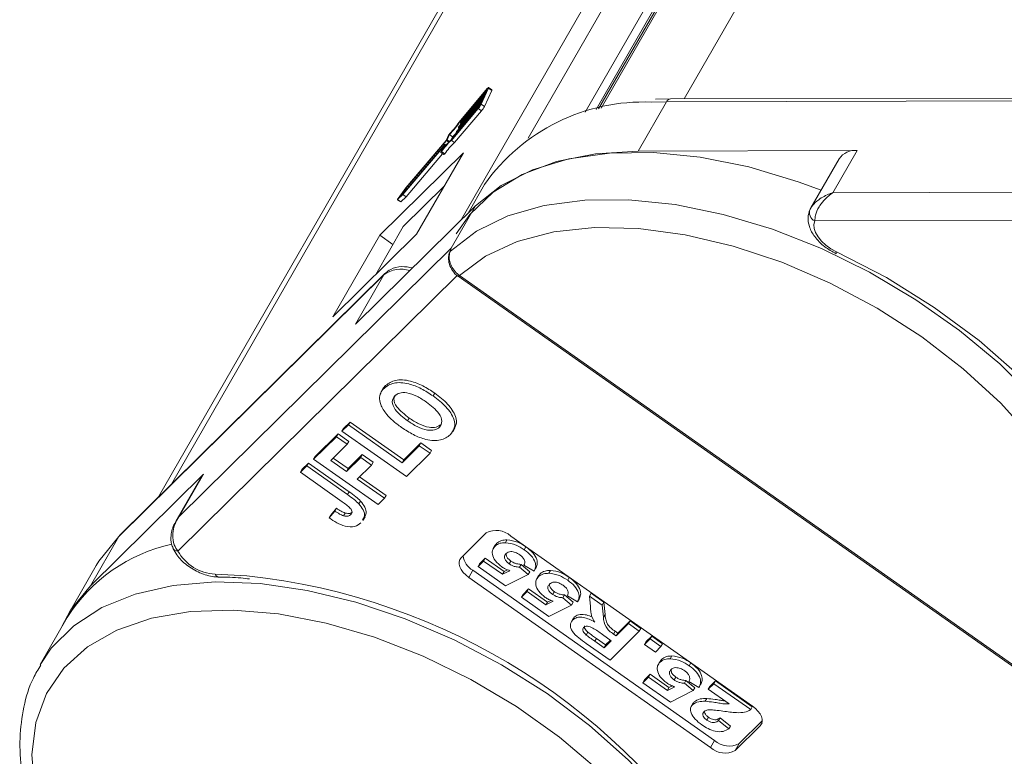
# Model space of a CAD drawing. Header units: millimetres. Extents: x 2548 to 3470, y -441 to 211.
# Tile 24 of 49: x 3046 to 3085, y 107 to 136. Entities that reach past the tile are written whole.
import ezdxf

# ---------------------------------------------------------------- set-up
doc = ezdxf.new("R2010")
doc.units = ezdxf.units.MM

msp = doc.modelspace()

# ---------------------------------------------------------------- linework, layer by layer
at = {"color": 7, "linetype": 'Continuous', "lineweight": 15}
for p, q in [((3072.305, 133.167), (3088.321, 161.045)), ((3084.908, 160.549), (3068.956, 132.784)), ((3084.755, 160.435), (3068.857, 132.762)), ((3082.554, 156.763), (3068.751, 132.738)), ((3063.326, 128.291), (3079.294, 156.085)), ((3080.093, 156.07), (3066.027, 131.587)), ((3068.32, 132.627), (3081.416, 155.421)), ((3051.67, 117.655), (3066.605, 143.65)), ((3065.726, 142.512), (3051.151, 117.142)), ((3064.353, 133.524), (3063.287, 132.261)), ((3064.378, 133.577), (3063.294, 132.294)), ((3064.132, 132.954), (3064.423, 133.594)), ((3064.32, 133.423), (3064.368, 133.529)), ((3064.353, 133.524), (3064.363, 133.517)), ((3064.423, 133.594), (3064.553, 133.503)), ((3064.559, 133.531), (3064.429, 133.622)), ((3064.211, 133.183), (3063.22, 132.01)), ((3063.245, 132.064), (3064.235, 133.236)), ((3064.296, 133.369), (3063.305, 132.197)), ((3063.33, 132.25), (3064.32, 133.423)), ((3064.15, 133.049), (3064.211, 133.183)), ((3064.235, 133.236), (3064.296, 133.369)), ((3064.262, 132.863), (3064.553, 133.503)), ((3071.746, 133.166), (3071.144, 133.147)), ((3092.44, 133.212), (3071.746, 133.166)), ((3062.93, 131.494), (3064.014, 132.777)), ((3062.971, 131.568), (3064.038, 132.83)), ((3064.126, 132.996), (3063.135, 131.823)), ((3063.16, 131.877), (3064.15, 133.049)), ((3064.014, 132.777), (3064.143, 132.686)), ((3064.077, 132.889), (3064.126, 132.996)), ((3064.132, 132.954), (3064.262, 132.863)), ((3070.444, 131.066), (3071.583, 133.048)), ((3070.974, 133.034), (3071.583, 133.048)), ((3071.583, 133.048), (3092.277, 133.094)), ((3063.06, 131.403), (3064.143, 132.686)), ((3063.212, 132.003), (3063.246, 131.979)), ((3063.213, 132.007), (3063.225, 132.034)), ((3063.22, 132.01), (3063.253, 131.987)), ((3063.287, 132.261), (3063.32, 132.238)), ((3063.297, 132.189), (3063.331, 132.165)), ((3063.298, 132.194), (3063.31, 132.221)), ((3063.305, 132.197), (3063.338, 132.174)), ((3062.815, 131.699), (3062.721, 131.493)), ((3062.851, 131.724), (3062.757, 131.518)), ((3062.851, 131.724), (3062.981, 131.632)), ((3062.981, 131.632), (3062.939, 131.541)), ((3063.127, 131.816), (3063.161, 131.792)), ((3063.128, 131.821), (3063.14, 131.847)), ((3063.135, 131.823), (3063.168, 131.801)), ((3060.983, 129.313), (3062.586, 131.21)), ((3061.019, 129.379), (3062.665, 131.328)), ((3062.738, 131.488), (3061.091, 129.539)), ((3062.721, 131.493), (3061.105, 129.579)), ((3062.594, 131.213), (3062.506, 131.02)), ((3062.672, 131.331), (3062.579, 131.125)), ((3062.586, 131.21), (3062.591, 131.207)), ((3062.672, 131.331), (3062.716, 131.3)), ((3062.719, 131.303), (3062.673, 131.336)), ((3062.738, 131.488), (3062.825, 131.426)), ((3062.757, 131.518), (3062.849, 131.453)), ((3062.93, 131.494), (3063.06, 131.403)), ((3063.416, 130.997), (3060.048, 127.672)), ((3061.113, 129.221), (3062.579, 130.957)), ((3061.529, 127.712), (3063.416, 130.997)), ((3062.504, 131.01), (3062.633, 130.919)), ((3062.534, 131.042), (3062.664, 130.951)), ((3070.444, 131.066), (3079.262, 131.086)), ((3078.53, 130.753), (3077.395, 128.776)), ((3078.286, 129.386), (3079.262, 131.086)), ((3061.105, 129.579), (3060.793, 129.16)), ((3062.639, 129.644), (3060.997, 128.023)), ((3064.266, 129.719), (3063.604, 128.566)), ((3060.77, 129.111), (3060.983, 129.313)), ((3061.091, 129.539), (3060.862, 129.231)), ((3060.862, 129.231), (3061.019, 129.379)), ((3060.9, 129.02), (3061.113, 129.221)), ((3060.983, 129.313), (3061.113, 129.221)), ((3061.091, 129.539), (3061.131, 129.512)), ((3099.514, 129.433), (3078.286, 129.386)), ((3063.9, 128.859), (3059.078, 124.098)), ((3060.763, 129.106), (3060.893, 129.015)), ((3060.77, 129.111), (3060.9, 129.02)), ((3062.924, 127.159), (3063.9, 128.859)), ((3060.997, 128.023), (3059.887, 126.091)), ((3077.558, 128.253), (3099.443, 128.302)), ((3058.161, 124.387), (3061.529, 127.712)), ((3060.048, 127.672), (3058.161, 124.387)), ((3060.58, 127.297), (3060.048, 127.672)), ((3062.924, 127.159), (3051.978, 116.353)), ((3049.546, 115.545), (3060.217, 126.08)), ((3060.26, 126.136), (3049.59, 115.601)), ((3051.925, 114.958), (3063.168, 126.058)), ((3060.217, 126.08), (3059.078, 124.098)), ((3063.206, 126.022), (3087.849, 108.667)), ((3063.254, 126.053), (3063.25, 126.055)), ((3087.896, 108.698), (3063.254, 126.053)), ((3060.178, 121.488), (3060.097, 121.346)), ((3060.221, 121.51), (3060.286, 121.623)), ((3062.196, 121.203), (3062.261, 121.316)), ((3058.594, 119.896), (3058.853, 120.152)), ((3058.788, 120.039), (3058.853, 120.152)), ((3058.853, 120.152), (3061.015, 118.629)), ((3061.172, 120.201), (3061.237, 120.314)), ((3062.453, 119.944), (3062.518, 120.057)), ((3057.454, 118.771), (3058.37, 119.675)), ((3058.304, 119.561), (3058.37, 119.675)), ((3058.37, 119.675), (3058.802, 119.37)), ((3058.529, 119.783), (3058.788, 120.039)), ((3058.529, 119.783), (3058.594, 119.896)), ((3061.123, 117.956), (3058.529, 119.783)), ((3058.788, 120.039), (3060.95, 118.516)), ((3062.987, 119.765), (3063.069, 119.907)), ((3057.389, 118.658), (3058.304, 119.561)), ((3058.737, 119.257), (3058.081, 118.609)), ((3058.304, 119.561), (3058.737, 119.257)), ((3058.737, 119.257), (3058.802, 119.37)), ((3061.015, 118.629), (3061.706, 119.312)), ((3061.641, 119.198), (3061.706, 119.312)), ((3061.706, 119.312), (3062.138, 119.007)), ((3060.95, 118.516), (3061.641, 119.198)), ((3062.073, 118.894), (3061.123, 117.956)), ((3061.641, 119.198), (3062.073, 118.894)), ((3062.073, 118.894), (3062.138, 119.007)), ((3056.919, 118.242), (3057.178, 118.498)), ((3057.113, 118.385), (3057.178, 118.498)), ((3057.178, 118.498), (3058.813, 117.346)), ((3057.389, 118.658), (3057.454, 118.771)), ((3059.983, 116.83), (3057.389, 118.658)), ((3058.081, 118.609), (3058.712, 118.164)), ((3058.175, 118.702), (3058.778, 118.277)), ((3058.712, 118.164), (3059.282, 118.726)), ((3058.778, 118.277), (3059.348, 118.84)), ((3059.282, 118.726), (3059.348, 118.84)), ((3059.282, 118.726), (3059.715, 118.422)), ((3059.348, 118.84), (3059.78, 118.535)), ((3059.715, 118.422), (3059.78, 118.535)), ((3060.95, 118.516), (3061.015, 118.629)), ((3056.854, 118.129), (3057.113, 118.385)), ((3056.854, 118.129), (3056.919, 118.242)), ((3058.533, 116.946), (3056.854, 118.129)), ((3057.113, 118.385), (3058.748, 117.233)), ((3058.712, 118.164), (3058.778, 118.277)), ((3059.715, 118.422), (3059.145, 117.859)), ((3048.408, 113.563), (3052.954, 118.052)), ((3052.864, 117.935), (3051.846, 116.162)), ((3051.978, 116.353), (3052.954, 118.052)), ((3052.954, 118.052), (3052.864, 117.935)), ((3059.145, 117.859), (3060.243, 117.086)), ((3059.239, 117.952), (3060.308, 117.199)), ((3058.748, 117.233), (3058.813, 117.346)), ((3059.212, 116.856), (3059.277, 116.97)), ((3060.243, 117.086), (3059.983, 116.83)), ((3060.243, 117.086), (3060.308, 117.199)), ((3058.012, 116.291), (3058.238, 116.57)), ((3058.077, 116.404), (3058.303, 116.683)), ((3058.238, 116.57), (3058.303, 116.683)), ((3058.596, 116.377), (3058.661, 116.49)), ((3058.877, 116.413), (3058.942, 116.527)), ((3058.012, 116.291), (3058.077, 116.404)), ((3059.375, 116.192), (3059.456, 116.333)), ((3048.408, 113.563), (3049.546, 115.545)), ((3063.322, 114.69), (3064.332, 115.687)), ((3065.104, 115.294), (3065.169, 115.407)), ((3065.318, 115.563), (3075.047, 108.711)), ((3064.695, 115.198), (3064.614, 115.056)), ((3064.691, 115.158), (3064.756, 115.271)), ((3064.695, 115.179), (3064.756, 115.271)), ((3065.865, 115.014), (3065.93, 115.128)), ((3064.003, 114.331), (3064.23, 114.555)), ((3064.068, 114.445), (3064.295, 114.669)), ((3064.23, 114.555), (3064.295, 114.669)), ((3064.23, 114.555), (3064.986, 114.023)), ((3064.295, 114.669), (3065.051, 114.136)), ((3065.261, 114.442), (3065.326, 114.556)), ((3048.645, 114.38), (3047.506, 112.397)), ((3063.796, 114.183), (3063.634, 113.9)), ((3073.525, 107.331), (3063.796, 114.183)), ((3064.003, 114.331), (3064.068, 114.445)), ((3065.109, 113.553), (3064.003, 114.331)), ((3064.986, 114.023), (3065.285, 114.168)), ((3064.986, 114.023), (3065.051, 114.136)), ((3065.051, 114.136), (3065.191, 114.204)), ((3065.67, 114.308), (3065.735, 114.421)), ((3065.67, 114.308), (3066.023, 114.012)), ((3065.735, 114.421), (3066.088, 114.125)), ((3066.256, 114.143), (3065.852, 114.384)), ((3066.023, 114.012), (3066.088, 114.125)), ((3066.256, 114.143), (3066.321, 114.256)), ((3066.85, 114.064), (3066.915, 114.177)), ((3054.701, 113.961), (3053.425, 114.025)), ((3073.363, 107.048), (3063.634, 113.9)), ((3066.023, 114.012), (3065.109, 113.553)), ((3066.442, 113.968), (3066.36, 113.827)), ((3066.437, 113.928), (3066.502, 114.042)), ((3066.441, 113.949), (3066.502, 114.042)), ((3067.611, 113.784), (3067.676, 113.898)), ((3065.749, 113.102), (3065.976, 113.325)), ((3065.814, 113.215), (3066.041, 113.439)), ((3065.976, 113.325), (3066.041, 113.439)), ((3065.976, 113.325), (3066.732, 112.793)), ((3066.041, 113.439), (3066.797, 112.906)), ((3067.008, 113.212), (3067.073, 113.326)), ((3065.749, 113.102), (3065.814, 113.215)), ((3066.855, 112.323), (3065.749, 113.102)), ((3066.732, 112.793), (3067.031, 112.938)), ((3066.797, 112.906), (3066.937, 112.974)), ((3067.416, 113.078), (3067.481, 113.191)), ((3067.416, 113.078), (3067.769, 112.782)), ((3067.481, 113.191), (3067.834, 112.895)), ((3068.002, 112.913), (3067.598, 113.155)), ((3068.002, 112.913), (3068.067, 113.027)), ((3068.485, 113.144), (3068.55, 113.257)), ((3068.526, 112.72), (3068.485, 113.144)), ((3068.485, 113.144), (3068.995, 112.784)), ((3068.55, 113.257), (3069.06, 112.898)), ((3066.732, 112.793), (3066.797, 112.906)), ((3067.769, 112.782), (3066.855, 112.323)), ((3067.769, 112.782), (3067.834, 112.895)), ((3068.995, 112.784), (3069.06, 112.898)), ((3068.995, 112.784), (3069.05, 112.293)), ((3069.06, 112.898), (3069.115, 112.406)), ((3047.476, 112.284), (3046.386, 110.387)), ((3067.829, 112.241), (3067.747, 112.1)), ((3067.807, 112.179), (3067.872, 112.293)), ((3067.839, 112.217), (3067.872, 112.293)), ((3069.05, 112.293), (3069.115, 112.406)), ((3069.623, 111.658), (3070.121, 112.15)), ((3070.056, 112.037), (3070.121, 112.15)), ((3070.121, 112.15), (3070.558, 111.843)), ((3070.493, 111.729), (3069.314, 110.566)), ((3069.46, 111.613), (3069.525, 111.727)), ((3069.525, 111.727), (3069.623, 111.658)), ((3069.557, 111.544), (3070.056, 112.037)), ((3070.056, 112.037), (3070.493, 111.729)), ((3070.493, 111.729), (3070.558, 111.843)), ((3068.36, 111.576), (3068.425, 111.69)), ((3068.703, 111.328), (3068.768, 111.442)), ((3068.768, 111.442), (3069.139, 111.18)), ((3069.361, 111.35), (3069.009, 111.598)), ((3069.074, 111.067), (3069.361, 111.35)), ((3069.139, 111.18), (3069.332, 111.371)), ((3069.46, 111.613), (3069.557, 111.544)), ((3069.557, 111.544), (3069.623, 111.658)), ((3070.703, 111.198), (3070.929, 111.422)), ((3070.768, 111.311), (3070.994, 111.535)), ((3070.929, 111.422), (3070.994, 111.535)), ((3070.929, 111.422), (3071.366, 111.114)), ((3070.994, 111.535), (3071.431, 111.228)), ((3069.314, 110.566), (3068.361, 111.237)), ((3068.703, 111.328), (3069.074, 111.067)), ((3069.074, 111.067), (3069.139, 111.18)), ((3070.703, 111.198), (3070.768, 111.311)), ((3071.139, 110.891), (3070.703, 111.198)), ((3071.366, 111.114), (3071.139, 110.891)), ((3071.366, 111.114), (3071.431, 111.228)), ((3071.326, 110.485), (3071.392, 110.598)), ((3071.331, 110.506), (3071.392, 110.598)), ((3071.74, 110.62), (3071.805, 110.734)), ((3071.331, 110.525), (3071.25, 110.383)), ((3072.501, 110.341), (3072.566, 110.454)), ((3070.639, 109.658), (3070.865, 109.882)), ((3070.639, 109.658), (3070.704, 109.771)), ((3070.704, 109.771), (3070.931, 109.995)), ((3070.865, 109.882), (3070.931, 109.995)), ((3070.865, 109.882), (3071.621, 109.35)), ((3070.931, 109.995), (3071.686, 109.463)), ((3071.897, 109.769), (3071.962, 109.882)), ((3072.306, 109.635), (3072.371, 109.748)), ((3072.371, 109.748), (3072.724, 109.452)), ((3071.745, 108.879), (3070.639, 109.658)), ((3071.621, 109.35), (3071.921, 109.495)), ((3071.621, 109.35), (3071.686, 109.463)), ((3071.686, 109.463), (3071.827, 109.531)), ((3072.306, 109.635), (3072.659, 109.339)), ((3072.891, 109.47), (3072.487, 109.711)), ((3072.659, 109.339), (3072.724, 109.452)), ((3072.891, 109.47), (3072.956, 109.583)), ((3073.264, 109.394), (3073.49, 109.618)), ((3073.264, 109.394), (3073.329, 109.508)), ((3074.107, 108.8), (3073.264, 109.394)), ((3073.329, 109.508), (3073.556, 109.731)), ((3073.49, 109.618), (3073.556, 109.731)), ((3073.49, 109.618), (3074.975, 108.573)), ((3073.556, 109.731), (3075.04, 108.686)), ((3072.659, 109.339), (3071.745, 108.879)), ((3073.148, 108.908), (3073.213, 109.021)), ((3072.66, 108.841), (3072.579, 108.699)), ((3072.632, 108.771), (3072.697, 108.884)), ((3074.975, 108.573), (3075.04, 108.686)), ((3073.214, 108.151), (3073.279, 108.264)), ((3073.679, 108.13), (3073.744, 108.244)), ((3073.744, 108.244), (3074.158, 107.914)), ((3073.679, 108.13), (3074.093, 107.801)), ((3074.093, 107.801), (3074.158, 107.914)), ((3075.358, 107.921), (3074.348, 106.924)), ((3075.441, 108.125), (3074.511, 107.207)), ((3075.431, 108.048), (3075.358, 107.921)), ((3073.525, 107.331), (3073.363, 107.048)), ((3074.511, 107.207), (3074.348, 106.924))]:
    msp.add_line(p, q, dxfattribs=at)
at = {"color": 7, "linetype": 'Continuous', "lineweight": 15, "flags": 128}
for points in [[(3064.368, 133.529), (3064.37, 133.534), (3064.371, 133.537), (3064.371, 133.539), (3064.369, 133.539), (3064.366, 133.537), (3064.363, 133.534), (3064.358, 133.53), (3064.353, 133.524)], [(3064.423, 133.594), (3064.429, 133.608), (3064.431, 133.617), (3064.43, 133.622), (3064.425, 133.622), (3064.417, 133.618), (3064.406, 133.608), (3064.393, 133.595), (3064.378, 133.577)], [(3064.553, 133.503), (3064.558, 133.517), (3064.561, 133.526), (3064.559, 133.531), (3064.559, 133.531)], [(3063.22, 132.01), (3063.218, 132.007), (3063.216, 132.005), (3063.214, 132.003), (3063.212, 132.003), (3063.212, 132.003), (3063.211, 132.003), (3063.212, 132.005), (3063.213, 132.007)], [(3063.305, 132.197), (3063.303, 132.194), (3063.3, 132.192), (3063.299, 132.19), (3063.297, 132.189), (3063.297, 132.189), (3063.296, 132.19), (3063.297, 132.192), (3063.298, 132.194)], [(3063.135, 131.823), (3063.133, 131.821), (3063.131, 131.818), (3063.129, 131.817), (3063.128, 131.816), (3063.127, 131.816), (3063.127, 131.817), (3063.127, 131.818), (3063.128, 131.821)], [(3062.586, 131.21), (3062.588, 131.213), (3062.591, 131.215), (3062.593, 131.217), (3062.594, 131.217), (3062.595, 131.217), (3062.595, 131.217), (3062.594, 131.215), (3062.594, 131.213)], [(3062.665, 131.328), (3062.667, 131.331), (3062.67, 131.333), (3062.671, 131.335), (3062.673, 131.336), (3062.674, 131.336), (3062.674, 131.335), (3062.673, 131.333), (3062.672, 131.331)], [(3062.506, 131.02), (3062.504, 131.014), (3062.503, 131.011), (3062.505, 131.01), (3062.508, 131.012), (3062.513, 131.017), (3062.519, 131.024), (3062.526, 131.032), (3062.534, 131.042)], [(3063.127, 127.736), (3063.67, 128.513), (3064.611, 129.406), (3065.782, 130.119), (3067.163, 130.639), (3068.726, 130.957), (3070.444, 131.066)], [(3077.806, 129.492), (3076.885, 129.83), (3074.895, 130.424), (3072.941, 130.819), (3071.061, 131.006), (3069.289, 130.984), (3067.658, 130.752), (3066.199, 130.314), (3064.938, 129.679), (3063.9, 128.859)], [(3060.793, 129.16), (3060.784, 129.148), (3060.776, 129.136), (3060.77, 129.125), (3060.765, 129.116), (3060.763, 129.11), (3060.763, 129.106), (3060.765, 129.107), (3060.77, 129.111)], [(3060.893, 129.015), (3060.895, 129.016), (3060.9, 129.02)], [(3089.941, 110.427), (3090.119, 110.909), (3090.372, 112.18), (3090.358, 113.555), (3090.076, 115.008), (3089.532, 116.513), (3088.735, 118.042), (3087.701, 119.567), (3086.448, 121.06), (3084.999, 122.494), (3083.382, 123.842), (3081.624, 125.079), (3079.76, 126.184), (3077.822, 127.135), (3075.848, 127.915), (3073.872, 128.51), (3071.93, 128.909), (3070.06, 129.105), (3068.295, 129.093), (3066.667, 128.875), (3065.206, 128.454), (3063.94, 127.838), (3062.89, 127.039)], [(3063.254, 126.053), (3064.307, 126.832), (3065.582, 127.42), (3067.053, 127.806), (3068.691, 127.983), (3070.464, 127.946), (3072.336, 127.697), (3074.271, 127.24), (3076.228, 126.585), (3078.171, 125.744), (3080.059, 124.735), (3081.856, 123.577), (3083.526, 122.293), (3085.035, 120.909), (3086.354, 119.453), (3087.456, 117.953), (3088.32, 116.44), (3088.928, 114.942), (3089.268, 113.491), (3089.333, 112.114), (3089.123, 110.84), (3088.641, 109.694), (3087.896, 108.698)], [(3078.422, 127.011), (3078.204, 127.129), (3078.004, 127.272), (3077.83, 127.433), (3077.69, 127.604), (3077.589, 127.78), (3077.532, 127.951), (3077.522, 128.111), (3077.558, 128.253)], [(3078.414, 126.932), (3078.413, 126.933), (3078.409, 126.946), (3078.412, 126.972), (3078.422, 127.011)], [(3090.741, 114.419), (3090.321, 115.683), (3089.557, 117.283), (3088.539, 118.887), (3087.286, 120.466), (3085.821, 121.99), (3084.17, 123.432), (3082.364, 124.765), (3080.436, 125.966), (3078.422, 127.011)], [(3060.26, 126.136), (3060.255, 126.131), (3060.217, 126.08)], [(3063.203, 126.024), (3063.204, 126.024), (3063.214, 126.026), (3063.23, 126.036), (3063.25, 126.055)], [(3063.206, 126.022), (3063.207, 126.022), (3063.217, 126.024), (3063.233, 126.034), (3063.254, 126.053)], [(3048.645, 114.38), (3048.75, 114.554), (3049.546, 115.545)], [(3049.59, 115.601), (3049.584, 115.596), (3049.546, 115.545)], [(3063.634, 113.9), (3063.513, 113.996), (3063.411, 114.1), (3063.33, 114.21), (3063.274, 114.321), (3063.244, 114.428), (3063.242, 114.527), (3063.269, 114.616), (3063.322, 114.69)], [(3074.691, 99.043), (3074.245, 100.532), (3073.542, 102.055), (3072.596, 103.585), (3071.423, 105.093), (3070.045, 106.552), (3068.488, 107.936), (3066.78, 109.218), (3064.952, 110.375), (3063.038, 111.386), (3061.073, 112.233), (3059.093, 112.899), (3057.134, 113.373), (3055.233, 113.647), (3053.424, 113.714), (3051.741, 113.573), (3050.214, 113.228), (3048.871, 112.685), (3047.737, 111.953), (3046.833, 111.046), (3046.38, 110.375)], [(3047.249, 111.889), (3047.611, 112.572), (3048.408, 113.563)], [(3046.164, 105.363), (3046.049, 106.755), (3046.211, 108.049), (3046.645, 109.22), (3047.343, 110.245), (3048.292, 111.103), (3049.472, 111.776), (3050.86, 112.253), (3052.428, 112.522), (3054.146, 112.58), (3055.979, 112.424), (3057.891, 112.058), (3059.843, 111.488), (3061.797, 110.728), (3063.714, 109.79), (3065.556, 108.695), (3067.286, 107.464), (3068.87, 106.121), (3070.276, 104.693), (3071.477, 103.209), (3072.448, 101.697), (3073.17, 100.189), (3073.629, 98.714)], [(3075.047, 108.711), (3075.167, 108.615), (3075.269, 108.511), (3075.35, 108.401), (3075.407, 108.29), (3075.436, 108.183), (3075.438, 108.084), (3075.412, 107.995), (3075.358, 107.921)]]:
    msp.add_lwpolyline(points, dxfattribs=at)
at = {"color": 7, "linetype": 'Continuous', "lineweight": 15}
for centre, radius, start, end in [((3071.766, 132.966), 0.201, 95.8172, 155.7418), ((3063.302, 133.381), 0.933, 319.6849, 332.7893), ((3063.801, 133.032), 0.311, 319.6849, 332.7893), ((3063.432, 133.289), 0.933, 319.6849, 332.7893), ((3070.667, 125.213), 7.827, 87.7459, 144.8576), ((3059.717, 134.709), 4.328, 316.3929, 325.5592), ((3060.331, 134.279), 3.566, 315.2725, 326.1784), ((3063.363, 131.963), 0.156, 139.6849, 152.7893), ((3063.448, 132.15), 0.156, 139.6849, 152.7893), ((3064.752, 129.594), 2.658, 132.0564, 144.8432), ((3063.072, 131.569), 0.289, 135.9699, 153.181), ((3061.103, 133.494), 2.644, 315.2559, 320.3671), ((3063.278, 131.776), 0.156, 139.6849, 152.7893), ((3064.551, 129.675), 2.436, 131.6944, 145.8657), ((3064.68, 129.583), 2.436, 131.6944, 145.8657), ((3062.619, 131.589), 0.156, 319.6849, 332.7893), ((3062.593, 130.988), 0.0801, 300.4451, 332.1234), ((3079.172, 130.313), 0.778, 83.3631, 145.575), ((3077.693, 128.582), 0.355, 156.3248, 247.6176), ((3063.063, 126.897), 0.223, 140.471, 160.4737), ((3060.901, 125.165), 1.143, 71.7915, 126.7815), ((3064.738, 114.937), 0.853, 47.2056, 118.418), ((3053.097, 108.743), 6.643, 102.2645, 147.7891), ((3051.923, 115.185), 0.228, 209.2989, 270.5787), ((3053.511, 115.837), 1.813, 208.991, 267.288), ((3064.191, 114.874), 0.796, 187.6051, 240.268), ((3053.605, 114.103), 0.196, 203.4724, 263.6161), ((3051.965, 88.219), 25.888, 31.3005, 83.935), ((3073.942, 107.674), 0.853, 227.2056, 298.418), ((3074.105, 107.957), 0.853, 227.2056, 298.418)]:
    msp.add_arc(centre, radius, start, end, dxfattribs=at)
for points, knots in [([(3078.286, 129.386), (3078.284, 129.386), (3078.275, 129.383), (3078.245, 129.373), (3078.209, 129.361), (3078.01, 129.288), (3077.729, 129.139), (3077.468, 128.902), (3077.396, 128.774), (3077.368, 128.724)], [0, 0, 0, 0, 0.005088, 0.020369, 0.070807, 0.089086, 0.500311, 0.809226, 1, 1, 1, 1]), ([(3078.286, 129.386), (3078.284, 129.385), (3078.282, 129.384), (3078.276, 129.38), (3078.267, 129.375), (3078.252, 129.365), (3078.229, 129.349), (3078.203, 129.331), (3078.159, 129.298), (3078.083, 129.237), (3077.932, 129.099), (3077.81, 128.948), (3077.671, 128.726), (3077.569, 128.5), (3077.561, 128.328), (3077.558, 128.253)], [0, 0, 0, 0, 0.004076, 0.005312, 0.013833, 0.023499, 0.039938, 0.067959, 0.085914, 0.147188, 0.256834, 0.484715, 0.526697, 0.795371, 1, 1, 1, 1]), ([(3077.356, 128.702), (3077.324, 128.599), (3077.254, 128.38), (3077.323, 127.999), (3077.541, 127.594), (3077.921, 127.203), (3078.256, 127.019), (3078.414, 126.932)], [0, 0, 0, 0, 0.156263, 0.336112, 0.544642, 0.784435, 1, 1, 1, 1]), ([(3062.853, 126.971), (3062.85, 126.963), (3062.828, 126.904), (3062.806, 126.751), (3062.839, 126.503), (3062.97, 126.244), (3063.109, 126.076), (3063.202, 126.026), (3063.204, 126.025)], [0, 0, 0, 0, 0.03193, 0.2282, 0.462922, 0.72214, 0.99229, 1, 1, 1, 1]), ([(3063.25, 126.055), (3063.242, 126.061), (3063.163, 126.119), (3063.027, 126.257), (3062.895, 126.49), (3062.837, 126.73), (3062.847, 126.923), (3062.878, 127.006), (3062.89, 127.039)], [0, 0, 0, 0, 0.023484, 0.237307, 0.451092, 0.663769, 0.870555, 1, 1, 1, 1]), ([(3062.89, 127.039), (3062.893, 127.047), (3062.909, 127.093), (3062.917, 127.129), (3062.924, 127.159), (3062.924, 127.159)], [0, 0, 0, 0, 0.17537, 0.987913, 1, 1, 1, 1]), ([(3061.371, 126.361), (3061.224, 126.387), (3060.909, 126.443), (3060.524, 126.346), (3060.334, 126.195), (3060.26, 126.136)], [0, 0, 0, 0, 0.349055, 0.747506, 1, 1, 1, 1]), ([(3060.221, 121.51), (3060.34, 121.596), (3060.577, 121.768), (3061.167, 121.73), (3061.73, 121.51), (3062.041, 121.305), (3062.196, 121.203)], [0, 0, 0, 0, 0.279831, 0.558669, 0.779006, 1, 1, 1, 1]), ([(3060.286, 121.623), (3060.405, 121.709), (3060.642, 121.881), (3061.232, 121.843), (3061.795, 121.623), (3062.106, 121.419), (3062.261, 121.316)], [0, 0, 0, 0, 0.279831, 0.558669, 0.779006, 1, 1, 1, 1]), ([(3060.039, 121.158), (3060.057, 121.233), (3060.089, 121.366), (3060.181, 121.466), (3060.221, 121.51)], [0, 0, 0, 0, 0.559564, 1, 1, 1, 1]), ([(3060.172, 121.472), (3060.174, 121.476), (3060.193, 121.537), (3060.241, 121.582), (3060.286, 121.623)], [0, 0, 0, 0, 0.068967, 1, 1, 1, 1]), ([(3061.925, 120.956), (3061.8, 121.039), (3061.551, 121.205), (3061.154, 121.347), (3060.831, 121.339), (3060.715, 121.252), (3060.657, 121.208)], [0, 0, 0, 0, 0.281087, 0.560013, 0.779691, 1, 1, 1, 1]), ([(3062.261, 121.316), (3062.447, 121.174), (3062.817, 120.891), (3063.118, 120.412), (3063.16, 120.069), (3063.069, 119.943), (3063.041, 119.904)], [0, 0, 0, 0, 0.319421, 0.637005, 0.887424, 1, 1, 1, 1]), ([(3060.331, 120.457), (3060.232, 120.593), (3060.057, 120.837), (3060.044, 121.06), (3060.039, 121.158)], [0, 0, 0, 0, 0.559956, 1, 1, 1, 1]), ([(3060.657, 121.208), (3060.607, 121.135), (3060.507, 120.989), (3060.673, 120.583), (3060.983, 120.346), (3061.172, 120.201)], [0, 0, 0, 0, 0.280278, 0.559877, 1, 1, 1, 1]), ([(3060.684, 121.232), (3060.655, 121.185), (3060.58, 121.064), (3060.743, 120.694), (3061.05, 120.458), (3061.237, 120.314)], [0, 0, 0, 0, 0.196484, 0.508635, 1, 1, 1, 1]), ([(3062.453, 119.944), (3062.501, 120.018), (3062.597, 120.167), (3062.422, 120.574), (3062.113, 120.811), (3061.925, 120.956)], [0, 0, 0, 0, 0.2799912, 0.5597684, 1, 1, 1, 1]), ([(3062.196, 121.203), (3062.381, 121.061), (3062.751, 120.779), (3063.059, 120.296), (3063.087, 119.894), (3062.953, 119.724), (3062.886, 119.64)], [0, 0, 0, 0, 0.280551, 0.559488, 0.779434, 1, 1, 1, 1]), ([(3060.93, 119.933), (3060.805, 120.024), (3060.583, 120.186), (3060.408, 120.374), (3060.331, 120.457)], [0, 0, 0, 0, 0.560171, 1, 1, 1, 1]), ([(3061.172, 120.201), (3061.298, 120.117), (3061.549, 119.951), (3061.946, 119.814), (3062.274, 119.816), (3062.393, 119.901), (3062.453, 119.944)], [0, 0, 0, 0, 0.281021, 0.560116, 0.779939, 1, 1, 1, 1]), ([(3061.237, 120.314), (3061.363, 120.23), (3061.614, 120.064), (3062.011, 119.927), (3062.339, 119.929), (3062.458, 120.014), (3062.518, 120.057)], [0, 0, 0, 0, 0.281021, 0.560116, 0.779939, 1, 1, 1, 1]), ([(3062.886, 119.64), (3062.769, 119.553), (3062.535, 119.382), (3061.953, 119.414), (3061.393, 119.629), (3061.084, 119.831), (3060.93, 119.933)], [0, 0, 0, 0, 0.279942, 0.558704, 0.779045, 1, 1, 1, 1]), ([(3058.813, 117.346), (3058.906, 117.28), (3059.072, 117.162), (3059.215, 117.029), (3059.277, 116.97)], [0, 0, 0, 0, 0.5602943, 1, 1, 1, 1]), ([(3058.877, 116.413), (3058.904, 116.447), (3058.945, 116.498), (3058.925, 116.6), (3058.806, 116.756), (3058.654, 116.862), (3058.533, 116.946)], [0, 0, 0, 0, 0.249396, 0.374426, 0.499454, 1, 1, 1, 1]), ([(3058.748, 117.233), (3058.841, 117.167), (3059.007, 117.049), (3059.15, 116.915), (3059.212, 116.856)], [0, 0, 0, 0, 0.560294, 1, 1, 1, 1]), ([(3059.277, 116.97), (3059.341, 116.888), (3059.47, 116.726), (3059.53, 116.485), (3059.456, 116.381), (3059.422, 116.333)], [0, 0, 0, 0, 0.349464, 0.699067, 1, 1, 1, 1]), ([(3058.238, 116.57), (3058.302, 116.527), (3058.416, 116.451), (3058.541, 116.4), (3058.596, 116.377)], [0, 0, 0, 0, 0.561018, 1, 1, 1, 1]), ([(3058.303, 116.683), (3058.367, 116.64), (3058.481, 116.564), (3058.606, 116.513), (3058.661, 116.49)], [0, 0, 0, 0, 0.561018, 1, 1, 1, 1]), ([(3058.661, 116.49), (3058.694, 116.482), (3058.76, 116.466), (3058.867, 116.471), (3058.914, 116.506), (3058.942, 116.527)], [0, 0, 0, 0, 0.280672, 0.560844, 1, 1, 1, 1]), ([(3059.212, 116.856), (3059.276, 116.775), (3059.405, 116.613), (3059.465, 116.372), (3059.391, 116.268), (3059.357, 116.22)], [0, 0, 0, 0, 0.349464, 0.699067, 1, 1, 1, 1]), ([(3051.864, 116.177), (3051.841, 116.143), (3051.721, 115.964), (3051.641, 115.64), (3051.634, 115.288), (3051.711, 115.132), (3051.737, 115.079)], [0, 0, 0, 0, 0.10585, 0.551015, 0.848228, 1, 1, 1, 1]), ([(3051.978, 116.353), (3051.977, 116.351), (3051.975, 116.349), (3051.971, 116.343), (3051.966, 116.335), (3051.955, 116.32), (3051.94, 116.297), (3051.923, 116.27), (3051.895, 116.223), (3051.848, 116.138), (3051.768, 115.951), (3051.727, 115.76), (3051.714, 115.49), (3051.749, 115.225), (3051.872, 115.038), (3051.925, 114.958)], [0, 0, 0, 0, 0.0040759, 0.005312, 0.0138325, 0.0234994, 0.0399385, 0.0679586, 0.0859142, 0.1471881, 0.2568342, 0.4847154, 0.5266974, 0.7953711, 1, 1, 1, 1]), ([(3051.978, 116.353), (3051.977, 116.351), (3051.972, 116.345), (3051.954, 116.322), (3051.933, 116.295), (3051.896, 116.245), (3051.881, 116.205), (3051.869, 116.173)], [0, 0, 0, 0, 0.0287478, 0.1150992, 0.4001087, 0.5033975, 1, 1, 1, 1]), ([(3059.293, 116.092), (3059.218, 116.034), (3059.068, 115.918), (3058.683, 115.936), (3058.315, 116.09), (3058.113, 116.224), (3058.012, 116.291)], [0, 0, 0, 0, 0.280246, 0.558416, 0.778827, 1, 1, 1, 1]), ([(3058.596, 116.377), (3058.629, 116.369), (3058.695, 116.353), (3058.802, 116.358), (3058.849, 116.392), (3058.877, 116.413)], [0, 0, 0, 0, 0.2806722, 0.5608436, 1, 1, 1, 1]), ([(3064.691, 115.158), (3064.75, 115.203), (3064.856, 115.282), (3065.028, 115.29), (3065.104, 115.294)], [0, 0, 0, 0, 0.5595341, 1, 1, 1, 1]), ([(3064.756, 115.271), (3064.815, 115.316), (3064.921, 115.395), (3065.093, 115.403), (3065.169, 115.407)], [0, 0, 0, 0, 0.559534, 1, 1, 1, 1]), ([(3065.104, 115.294), (3065.249, 115.276), (3065.508, 115.243), (3065.756, 115.084), (3065.865, 115.014)], [0, 0, 0, 0, 0.558353, 1, 1, 1, 1]), ([(3065.169, 115.407), (3065.314, 115.389), (3065.573, 115.356), (3065.821, 115.198), (3065.93, 115.128)], [0, 0, 0, 0, 0.558353, 1, 1, 1, 1]), ([(3051.724, 115.073), (3051.773, 114.983), (3051.906, 114.737), (3052.272, 114.377), (3052.805, 114.061), (3053.264, 113.925), (3053.515, 113.912), (3053.583, 113.908)], [0, 0, 0, 0, 0.1457771, 0.3970156, 0.6512008, 0.9056133, 1, 1, 1, 1]), ([(3064.961, 114.322), (3064.865, 114.401), (3064.674, 114.561), (3064.568, 114.82), (3064.58, 115.023), (3064.654, 115.113), (3064.691, 115.158)], [0, 0, 0, 0, 0.279007, 0.558619, 0.779074, 1, 1, 1, 1]), ([(3065.687, 114.807), (3065.628, 114.843), (3065.51, 114.915), (3065.331, 114.948), (3065.207, 114.918), (3065.157, 114.876), (3065.132, 114.856)], [0, 0, 0, 0, 0.2795727, 0.5586639, 0.7789233, 1, 1, 1, 1]), ([(3065.865, 115.014), (3065.965, 114.936), (3066.165, 114.78), (3066.314, 114.517), (3066.336, 114.299), (3066.282, 114.195), (3066.256, 114.143)], [0, 0, 0, 0, 0.279948, 0.559031, 0.779331, 1, 1, 1, 1]), ([(3065.93, 115.128), (3066.03, 115.049), (3066.23, 114.893), (3066.379, 114.63), (3066.401, 114.412), (3066.348, 114.308), (3066.321, 114.256)], [0, 0, 0, 0, 0.279948, 0.559031, 0.779331, 1, 1, 1, 1]), ([(3065.132, 114.856), (3065.108, 114.827), (3065.059, 114.771), (3065.067, 114.652), (3065.144, 114.533), (3065.222, 114.473), (3065.261, 114.442)], [0, 0, 0, 0, 0.2808976, 0.5594604, 0.779497, 1, 1, 1, 1]), ([(3065.138, 114.877), (3065.135, 114.837), (3065.129, 114.767), (3065.21, 114.646), (3065.288, 114.586), (3065.326, 114.556)], [0, 0, 0, 0, 0.387376, 0.693364, 1, 1, 1, 1]), ([(3065.326, 114.556), (3065.363, 114.532), (3065.436, 114.486), (3065.581, 114.435), (3065.677, 114.427), (3065.735, 114.421)], [0, 0, 0, 0, 0.279963, 0.560065, 1, 1, 1, 1]), ([(3065.852, 114.384), (3065.868, 114.417), (3065.9, 114.481), (3065.872, 114.602), (3065.799, 114.717), (3065.724, 114.777), (3065.687, 114.807)], [0, 0, 0, 0, 0.2803, 0.559961, 0.780042, 1, 1, 1, 1]), ([(3065.285, 114.168), (3065.222, 114.189), (3065.109, 114.227), (3065.006, 114.293), (3064.961, 114.322)], [0, 0, 0, 0, 0.559888, 1, 1, 1, 1]), ([(3065.261, 114.442), (3065.298, 114.419), (3065.371, 114.373), (3065.516, 114.322), (3065.611, 114.313), (3065.67, 114.308)], [0, 0, 0, 0, 0.279963, 0.560065, 1, 1, 1, 1]), ([(3066.502, 114.042), (3066.561, 114.086), (3066.668, 114.165), (3066.84, 114.174), (3066.915, 114.177)], [0, 0, 0, 0, 0.559534, 1, 1, 1, 1]), ([(3066.915, 114.177), (3067.06, 114.159), (3067.319, 114.126), (3067.567, 113.968), (3067.676, 113.898)], [0, 0, 0, 0, 0.558353, 1, 1, 1, 1]), ([(3053.583, 113.908), (3053.873, 113.905), (3054.271, 113.901), (3054.694, 113.849), (3054.808, 113.835)], [0, 0, 0, 0, 0.7282124, 1, 1, 1, 1]), ([(3066.707, 113.092), (3066.611, 113.171), (3066.42, 113.331), (3066.314, 113.59), (3066.326, 113.793), (3066.4, 113.883), (3066.437, 113.928)], [0, 0, 0, 0, 0.279007, 0.558619, 0.779074, 1, 1, 1, 1]), ([(3066.437, 113.928), (3066.496, 113.973), (3066.603, 114.052), (3066.774, 114.06), (3066.85, 114.064)], [0, 0, 0, 0, 0.559534, 1, 1, 1, 1]), ([(3066.85, 114.064), (3066.995, 114.046), (3067.254, 114.013), (3067.502, 113.854), (3067.611, 113.784)], [0, 0, 0, 0, 0.558353, 1, 1, 1, 1]), ([(3067.433, 113.578), (3067.374, 113.613), (3067.257, 113.685), (3067.077, 113.719), (3066.953, 113.688), (3066.903, 113.647), (3066.879, 113.626)], [0, 0, 0, 0, 0.279573, 0.558664, 0.778923, 1, 1, 1, 1]), ([(3067.611, 113.784), (3067.711, 113.706), (3067.911, 113.55), (3068.06, 113.287), (3068.082, 113.069), (3068.029, 112.965), (3068.002, 112.913)], [0, 0, 0, 0, 0.279948, 0.559031, 0.779331, 1, 1, 1, 1]), ([(3067.676, 113.898), (3067.776, 113.82), (3067.976, 113.663), (3068.126, 113.4), (3068.147, 113.182), (3068.094, 113.078), (3068.067, 113.027)], [0, 0, 0, 0, 0.279948, 0.559031, 0.779331, 1, 1, 1, 1]), ([(3066.879, 113.626), (3066.854, 113.597), (3066.806, 113.541), (3066.813, 113.422), (3066.891, 113.303), (3066.969, 113.243), (3067.008, 113.212)], [0, 0, 0, 0, 0.2808976, 0.5594604, 0.779497, 1, 1, 1, 1]), ([(3066.884, 113.647), (3066.881, 113.607), (3066.875, 113.537), (3066.956, 113.416), (3067.034, 113.356), (3067.073, 113.326)], [0, 0, 0, 0, 0.387376, 0.693364, 1, 1, 1, 1]), ([(3067.073, 113.326), (3067.109, 113.303), (3067.183, 113.256), (3067.327, 113.206), (3067.423, 113.197), (3067.481, 113.191)], [0, 0, 0, 0, 0.279963, 0.560065, 1, 1, 1, 1]), ([(3067.598, 113.155), (3067.614, 113.187), (3067.647, 113.252), (3067.618, 113.372), (3067.546, 113.487), (3067.47, 113.548), (3067.433, 113.578)], [0, 0, 0, 0, 0.2803, 0.559961, 0.780042, 1, 1, 1, 1]), ([(3067.031, 112.938), (3066.968, 112.959), (3066.856, 112.997), (3066.752, 113.063), (3066.707, 113.092)], [0, 0, 0, 0, 0.559888, 1, 1, 1, 1]), ([(3067.008, 113.212), (3067.044, 113.189), (3067.118, 113.143), (3067.262, 113.092), (3067.358, 113.083), (3067.416, 113.078)], [0, 0, 0, 0, 0.279963, 0.560065, 1, 1, 1, 1]), ([(3068.701, 112.098), (3068.657, 112.172), (3068.585, 112.294), (3068.55, 112.457), (3068.534, 112.589), (3068.529, 112.676), (3068.526, 112.72)], [0, 0, 0, 0, 0.339579, 0.559591, 0.779787, 1, 1, 1, 1]), ([(3068.361, 111.237), (3068.259, 111.31), (3068.055, 111.456), (3067.821, 111.669), (3067.731, 111.852), (3067.703, 112.024), (3067.765, 112.117), (3067.807, 112.179)], [0, 0, 0, 0, 0.251143, 0.500527, 0.625735, 0.75105, 1, 1, 1, 1]), ([(3067.807, 112.179), (3067.86, 112.219), (3067.966, 112.298), (3068.221, 112.3), (3068.477, 112.22), (3068.626, 112.139), (3068.701, 112.098)], [0, 0, 0, 0, 0.279954, 0.558933, 0.779174, 1, 1, 1, 1]), ([(3067.872, 112.293), (3067.925, 112.332), (3068.031, 112.412), (3068.286, 112.412), (3068.485, 112.355), (3068.579, 112.306), (3068.598, 112.296)], [0, 0, 0, 0, 0.334829, 0.668493, 0.931905, 1, 1, 1, 1]), ([(3069.05, 112.293), (3069.06, 112.165), (3069.075, 111.986), (3069.275, 111.742), (3069.398, 111.656), (3069.46, 111.613)], [0, 0, 0, 0, 0.561022, 0.779295, 1, 1, 1, 1]), ([(3069.115, 112.406), (3069.125, 112.278), (3069.14, 112.1), (3069.34, 111.855), (3069.463, 111.77), (3069.525, 111.727)], [0, 0, 0, 0, 0.561022, 0.779295, 1, 1, 1, 1]), ([(3068.254, 111.882), (3068.238, 111.861), (3068.205, 111.819), (3068.23, 111.703), (3068.31, 111.624), (3068.36, 111.576)], [0, 0, 0, 0, 0.281129, 0.561183, 1, 1, 1, 1]), ([(3069.009, 111.598), (3068.883, 111.691), (3068.725, 111.807), (3068.512, 111.913), (3068.403, 111.937), (3068.311, 111.927), (3068.273, 111.897), (3068.254, 111.882)], [0, 0, 0, 0, 0.500962, 0.625785, 0.750436, 0.875032, 1, 1, 1, 1]), ([(3068.29, 111.942), (3068.287, 111.937), (3068.27, 111.91), (3068.298, 111.815), (3068.377, 111.737), (3068.425, 111.69)], [0, 0, 0, 0, 0.081675, 0.439431, 1, 1, 1, 1]), ([(3068.36, 111.576), (3068.423, 111.529), (3068.536, 111.445), (3068.652, 111.364), (3068.703, 111.328)], [0, 0, 0, 0, 0.559921, 1, 1, 1, 1]), ([(3068.425, 111.69), (3068.488, 111.643), (3068.601, 111.559), (3068.717, 111.477), (3068.768, 111.442)], [0, 0, 0, 0, 0.559921, 1, 1, 1, 1]), ([(3071.326, 110.485), (3071.386, 110.529), (3071.492, 110.609), (3071.664, 110.617), (3071.74, 110.62)], [0, 0, 0, 0, 0.559534, 1, 1, 1, 1]), ([(3071.392, 110.598), (3071.451, 110.642), (3071.557, 110.722), (3071.729, 110.73), (3071.805, 110.734)], [0, 0, 0, 0, 0.559534, 1, 1, 1, 1]), ([(3071.74, 110.62), (3071.884, 110.602), (3072.144, 110.57), (3072.391, 110.411), (3072.501, 110.341)], [0, 0, 0, 0, 0.558353, 1, 1, 1, 1]), ([(3071.805, 110.734), (3071.949, 110.715), (3072.209, 110.683), (3072.456, 110.524), (3072.566, 110.454)], [0, 0, 0, 0, 0.558353, 1, 1, 1, 1]), ([(3046.407, 110.359), (3046.303, 110.19), (3045.986, 109.675), (3045.697, 108.685), (3045.54, 107.426), (3045.588, 106.438), (3045.691, 105.877), (3045.71, 105.771)], [0, 0, 0, 0, 0.130883, 0.39825, 0.66621, 0.937245, 1, 1, 1, 1]), ([(3071.596, 109.648), (3071.501, 109.728), (3071.309, 109.887), (3071.204, 110.146), (3071.215, 110.35), (3071.289, 110.44), (3071.326, 110.485)], [0, 0, 0, 0, 0.279007, 0.558619, 0.779074, 1, 1, 1, 1]), ([(3071.768, 110.182), (3071.744, 110.154), (3071.695, 110.097), (3071.702, 109.979), (3071.78, 109.86), (3071.858, 109.799), (3071.897, 109.769)], [0, 0, 0, 0, 0.280898, 0.55946, 0.779497, 1, 1, 1, 1]), ([(3071.774, 110.203), (3071.77, 110.164), (3071.765, 110.093), (3071.846, 109.973), (3071.923, 109.912), (3071.962, 109.882)], [0, 0, 0, 0, 0.387376, 0.693364, 1, 1, 1, 1]), ([(3072.322, 110.134), (3072.264, 110.17), (3072.146, 110.242), (3071.967, 110.275), (3071.842, 110.245), (3071.793, 110.203), (3071.768, 110.182)], [0, 0, 0, 0, 0.279573, 0.558664, 0.778923, 1, 1, 1, 1]), ([(3072.501, 110.341), (3072.601, 110.263), (3072.8, 110.107), (3072.95, 109.844), (3072.972, 109.625), (3072.918, 109.522), (3072.891, 109.47)], [0, 0, 0, 0, 0.279948, 0.559031, 0.779331, 1, 1, 1, 1]), ([(3072.566, 110.454), (3072.666, 110.376), (3072.865, 110.22), (3073.015, 109.957), (3073.037, 109.739), (3072.983, 109.635), (3072.956, 109.583)], [0, 0, 0, 0, 0.279948, 0.559031, 0.779331, 1, 1, 1, 1]), ([(3071.897, 109.769), (3071.934, 109.746), (3072.007, 109.7), (3072.151, 109.649), (3072.247, 109.64), (3072.306, 109.635)], [0, 0, 0, 0, 0.279963, 0.560065, 1, 1, 1, 1]), ([(3071.962, 109.882), (3071.999, 109.859), (3072.072, 109.813), (3072.216, 109.762), (3072.312, 109.753), (3072.371, 109.748)], [0, 0, 0, 0, 0.279963, 0.560065, 1, 1, 1, 1]), ([(3072.487, 109.711), (3072.504, 109.743), (3072.536, 109.808), (3072.507, 109.928), (3072.435, 110.044), (3072.36, 110.104), (3072.322, 110.134)], [0, 0, 0, 0, 0.2803, 0.559961, 0.780042, 1, 1, 1, 1]), ([(3071.921, 109.495), (3071.858, 109.516), (3071.745, 109.553), (3071.642, 109.619), (3071.596, 109.648)], [0, 0, 0, 0, 0.5598879, 1, 1, 1, 1]), ([(3072.697, 108.884), (3072.773, 108.933), (3072.908, 109.022), (3073.12, 109.021), (3073.213, 109.021)], [0, 0, 0, 0, 0.558458, 1, 1, 1, 1]), ([(3073.213, 109.021), (3073.321, 109.011), (3073.499, 108.994), (3073.743, 108.951), (3073.873, 108.933), (3073.931, 108.925)], [0, 0, 0, 0, 0.459398, 0.75694, 1, 1, 1, 1]), ([(3073.008, 107.964), (3072.913, 108.036), (3072.724, 108.181), (3072.566, 108.426), (3072.534, 108.637), (3072.599, 108.726), (3072.632, 108.771)], [0, 0, 0, 0, 0.280568, 0.55975, 0.779795, 1, 1, 1, 1]), ([(3072.632, 108.771), (3072.708, 108.82), (3072.843, 108.908), (3073.055, 108.908), (3073.148, 108.908)], [0, 0, 0, 0, 0.558458, 1, 1, 1, 1]), ([(3073.322, 108.567), (3073.272, 108.562), (3073.182, 108.554), (3073.125, 108.512), (3073.099, 108.494)], [0, 0, 0, 0, 0.560117, 1, 1, 1, 1]), ([(3073.148, 108.908), (3073.256, 108.897), (3073.435, 108.88), (3073.69, 108.837), (3073.908, 108.799), (3074.041, 108.8), (3074.107, 108.8)], [0, 0, 0, 0, 0.339985, 0.560186, 0.78038, 1, 1, 1, 1]), ([(3073.86, 108.51), (3073.757, 108.525), (3073.575, 108.552), (3073.399, 108.563), (3073.322, 108.567)], [0, 0, 0, 0, 0.560235, 1, 1, 1, 1]), ([(3074.975, 108.573), (3074.897, 108.533), (3074.743, 108.452), (3074.347, 108.443), (3074.045, 108.485), (3073.86, 108.51)], [0, 0, 0, 0, 0.279551, 0.559332, 1, 1, 1, 1]), ([(3073.099, 108.494), (3073.08, 108.47), (3073.04, 108.423), (3073.049, 108.323), (3073.117, 108.226), (3073.181, 108.176), (3073.214, 108.151)], [0, 0, 0, 0, 0.280664, 0.559461, 0.779366, 1, 1, 1, 1]), ([(3073.116, 108.53), (3073.115, 108.497), (3073.112, 108.438), (3073.182, 108.339), (3073.247, 108.289), (3073.279, 108.264)], [0, 0, 0, 0, 0.387576, 0.693281, 1, 1, 1, 1]), ([(3073.279, 108.264), (3073.312, 108.243), (3073.377, 108.201), (3073.488, 108.165), (3073.631, 108.163), (3073.697, 108.21), (3073.744, 108.244)], [0, 0, 0, 0, 0.187236, 0.374084, 0.560696, 1, 1, 1, 1]), ([(3074.093, 107.801), (3074.024, 107.759), (3073.885, 107.674), (3073.572, 107.683), (3073.263, 107.798), (3073.093, 107.909), (3073.008, 107.964)], [0, 0, 0, 0, 0.280752, 0.55897, 0.779275, 1, 1, 1, 1]), ([(3073.214, 108.151), (3073.247, 108.13), (3073.312, 108.087), (3073.422, 108.052), (3073.566, 108.049), (3073.632, 108.097), (3073.679, 108.13)], [0, 0, 0, 0, 0.187236, 0.374084, 0.560696, 1, 1, 1, 1])]:
    msp.add_open_spline(points, degree=3, knots=knots, dxfattribs=at)

doc.saveas('drawing.dxf')
